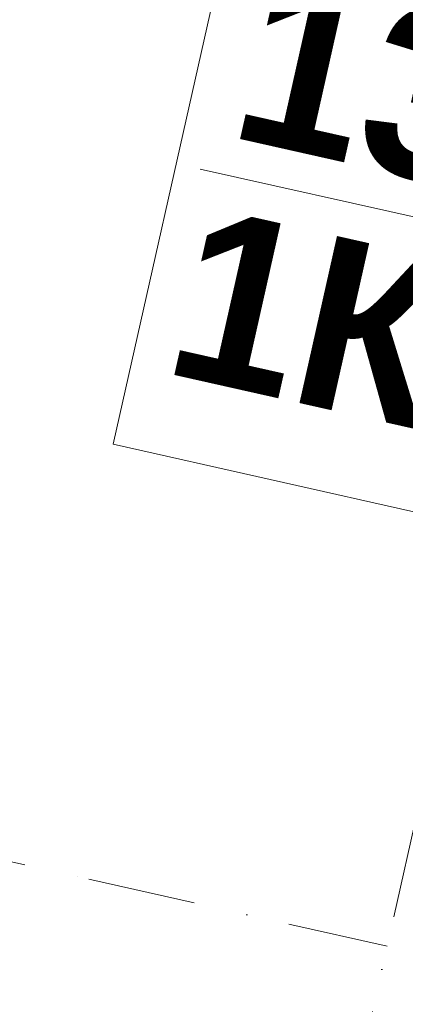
# Model space of a CAD drawing. Header units: millimetres. Extents: x -7213913 to -6930525, y 6129472 to 6355042.
# Tile 180 of 214: x -7185855 to -7184594, y 6166171 to 6169391. Entities that reach past the tile are written whole.
import ezdxf
from ezdxf.enums import TextEntityAlignment as Align

# ---------------------------------------------------------------- set-up
doc = ezdxf.new("R2010")
doc.units = ezdxf.units.MM
doc.header["$MEASUREMENT"] = 0
doc.linetypes.add('Штрихпунктирная', pattern=[670.277762, 352.777767, -176.388884, 0, -141.111112])
doc.layers.add('S - квартира_маркер.АР', color=7, linetype='Continuous')
doc.layers.add('АР-Чертеж-Оси_Осевые размеры.АР', color=7, linetype='Continuous')
doc.layers.add('S - квартира_маркер.АР_Ном._пера__1', color=7, linetype='Continuous', lineweight=0)
doc.layers.add('АР-Чертеж-Оси_Осевые размеры.АР_Ном._пера__120', color=7, linetype='Continuous', lineweight=0)
doc.styles.add('РЎР“Р•РќР•Р\xa0Р\x98Р\xa0_РЎРўР\x98Р›Р¬_4', font='GOTHICB.TTF')
doc.styles.add('РЎР“Р•РќР•Р\xa0Р\x98Р\xa0_РЎРўР\x98Р›Р¬_5', font='GOTHIC.TTF')

# ---------------------------------------------------------------- blocks, each defined once
blk = doc.blocks.new('labelLabPP_FlatE34FrameRed3d[4]_10', base_point=(-7185185.4, 6169257.7))
at = {"layer": 'S - квартира_маркер.АР_Ном._пера__1', "color": 7, "linetype": 'Continuous', "lineweight": 0}
for p, q in [((-7185137, 6169838.1), (-7185549.3, 6168002.6)), ((-7185137, 6169838.1), (-7182461.2, 6169237.2)), ((-7183932.8, 6169567.7), (-7184345, 6167732.2)), ((-7182461.2, 6169237.2), (-7182873.5, 6167401.7)), ((-7184070.9, 6168952.7), (-7182599.4, 6168622.2)), ((-7185265.1, 6168902.9), (-7184217, 6168667.5)), ((-7184209, 6168337.7), (-7182737.5, 6168007.2)), ((-7185549.3, 6168002.6), (-7182873.5, 6167401.7))]:
    blk.add_line(p, q, dxfattribs=at)
at = {"layer": 'S - квартира_маркер.АР_Ном._пера__1', "color": 7, "lineweight": 0}
for tag, height, style, p in [('TS_FLATNUMBER', 560, 'РЎР“Р•РќР•Р\xa0Р\x98Р\xa0_РЎРўР\x98Р›Р¬_4', (-7184103, 6169056.5)), ('TS_LIVING_ROOM_AREA', 400, 'РЎР“Р•РќР•Р\xa0Р\x98Р\xa0_РЎРўР\x98Р›Р¬_5', (-7182562.8, 6168942.5)), ('TS_POSTFIXNUMROOMS', 560, 'РЎР“Р•РќР•Р\xa0Р\x98Р\xa0_РЎРўР\x98Р›Р¬_4', (-7184278.4, 6168275.9)), ('TS_WITHOUTBALK', 400, 'РЎР“Р•РќР•Р\xa0Р\x98Р\xa0_РЎРўР\x98Р›Р¬_5', (-7182701.6, 6168324.6)), ('TS_ALLSQUARE', 400, 'РЎР“Р•РќР•Р\xa0Р\x98Р\xa0_РЎРўР\x98Р›Р¬_5', (-7182841.9, 6167700.1))]:
    blk.add_attdef(tag, text='', height=height, rotation=347.3417, dxfattribs=dict(at, style=style)).set_placement(p, align=Align.MIDDLE_RIGHT)
blk = doc.blocks.new('Стандартный Маркер Сетки[196]_10', base_point=(-7210705, 6172211.8))
at = {"layer": 'АР-Чертеж-Оси_Осевые размеры.АР_Ном._пера__120', "color": 7, "linetype": 'Штрихпунктирная', "lineweight": 0}
for p, q in [((-7209729.3, 6171992.7), (-7185628.8, 6166579.8)), ((-7185628.8, 6166579.8), (-7184653.1, 6166360.7))]:
    blk.add_line(p, q, dxfattribs=at)
at = {"layer": 'АР-Чертеж-Оси_Осевые размеры.АР_Ном._пера__120', "color": 7, "lineweight": 0, "style": 'РЎР“Р•РќР•Р\xa0Р\x98Р\xa0_РЎРўР\x98Р›Р¬_5'}
blk.add_attdef('AC_MarkerText_1', text='', height=350, rotation=347.3417, dxfattribs=at).set_placement((-7211122.9, 6172502.4), align=Align.TOP_CENTER)
blk = doc.blocks.new('Стандартный Маркер Сетки[215]_10', base_point=(-7210705, 6172211.8))
at = {"layer": 'АР-Чертеж-Оси_Осевые размеры.АР_Ном._пера__120', "color": 7, "linetype": 'Штрихпунктирная', "lineweight": 0}
for p, q in [((-7209729.3, 6171992.7), (-7185628.8, 6166579.8)), ((-7185628.8, 6166579.8), (-7184653.1, 6166360.7))]:
    blk.add_line(p, q, dxfattribs=at)
at = {"layer": 'АР-Чертеж-Оси_Осевые размеры.АР_Ном._пера__120', "color": 7, "lineweight": 0, "style": 'РЎР“Р•РќР•Р\xa0Р\x98Р\xa0_РЎРўР\x98Р›Р¬_5'}
blk.add_attdef('AC_MarkerText_1', text='', height=350, rotation=347.3417, dxfattribs=at).set_placement((-7211122.9, 6172502.4), align=Align.TOP_CENTER)
blk = doc.blocks.new('Стандартный Маркер Сетки[225]_10', base_point=(-7177283.5, 6199173.2))
at = {"layer": 'АР-Чертеж-Оси_Осевые размеры.АР_Ном._пера__120', "color": 7, "linetype": 'Штрихпунктирная', "lineweight": 0}
blk.add_line((-7177502.7, 6198197.5), (-7192274.7, 6132425.5), dxfattribs=at)
at = {"layer": 'АР-Чертеж-Оси_Осевые размеры.АР_Ном._пера__120', "color": 7, "lineweight": 0, "style": 'РЎР“Р•РќР•Р\xa0Р\x98Р\xa0_РЎРўР\x98Р›Р¬_5'}
blk.add_attdef('AC_MarkerText_1', text='', height=350, rotation=347.3417, dxfattribs=at).set_placement((-7192533.5, 6131143.1), align=Align.TOP_CENTER)

msp = doc.modelspace()

# ---------------------------------------------------------------- block references
at = {"layer": 'S - квартира_маркер.АР', "color": 104, "linetype": 'Continuous', "lineweight": 15, "true_color": 0x029e21}
msp.add_blockref('labelLabPP_FlatE34FrameRed3d[4]_10', (-7185185.4, 6169257.7), dxfattribs=at).add_auto_attribs({'TS_POSTFIXNUMROOMS': '1К ', 'TS_FLATNUMBER': '13 ', 'TS_LIVING_ROOM_AREA': '13,12', 'TS_WITHOUTBALK': '45,53', 'TS_ALLSQUARE': '45,53'})
at = {"layer": 'АР-Чертеж-Оси_Осевые размеры.АР', "color": 8, "linetype": 'Continuous', "lineweight": 15}
for name, p in [('Стандартный Маркер Сетки[225]_10', (-7177283.5, 6199173.2)), ('Стандартный Маркер Сетки[196]_10', (-7210705, 6172211.8)), ('Стандартный Маркер Сетки[215]_10', (-7210705, 6172211.8))]:
    msp.add_blockref(name, p, dxfattribs=at)

doc.saveas('drawing.dxf')
